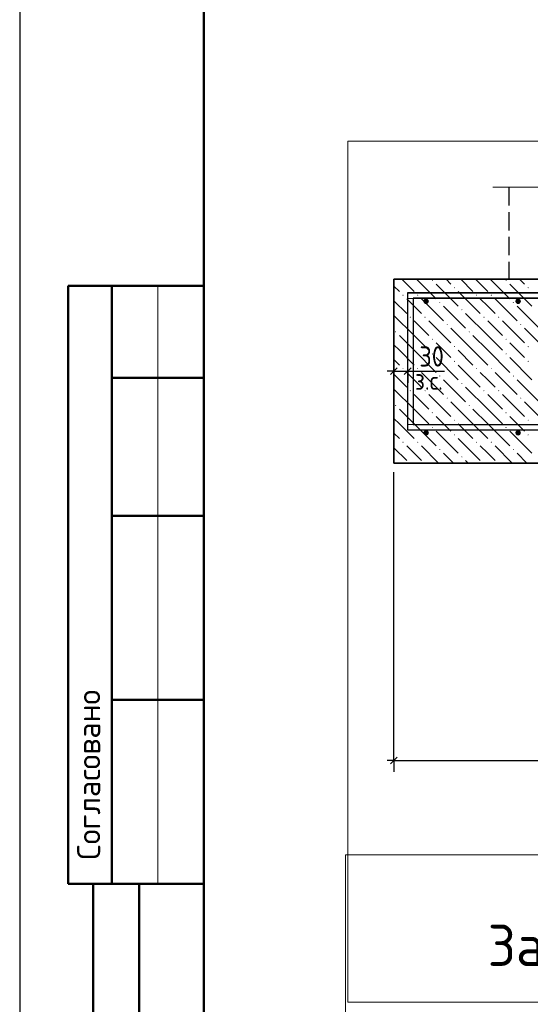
# Model space of a CAD drawing. Header units: millimetres. Extents: x 0 to 42000, y 0 to 29700.
# Tile 2 of 29: x 0 to 5549, y 7688 to 18395. Entities that reach past the tile are written whole.
import ezdxf

# ---------------------------------------------------------------- set-up
doc = ezdxf.new("R2010")
doc.units = ezdxf.units.MM
doc.linetypes.add('______2', pattern=[270, 200, -70])
for name, color, linetype, lineweight in [('Standard', 7, 'Continuous', 25), ('ЖБ Плита Фундамента верхний уровень', 7, 'Continuous', 35), ('ЖБ Стена верхний уровень', 7, 'Continuous', 35), ('Заголовок чертежа', 7, 'Continuous', 25), ('Обрамление П-обр. равн.', 52, 'Continuous', 25), ('Примечания', 7, 'Continuous', 13), ('Фоновоя арматура Х1', 52, 'Continuous', 25)]:
    doc.layers.add(name, color=color, linetype=linetype, lineweight=lineweight)
doc.layers.add('Размерная выноска', color=7, linetype='Continuous')
doc.styles.add('ISOCPEUR', font='txt')

msp = doc.modelspace()

# ---------------------------------------------------------------- hatches: boundary and pattern name
at = {"layer": 'ЖБ Плита Фундамента верхний уровень', "linetype": 'Continuous', "lineweight": 18, "transparency": 33554687}
for points in [[(4479, 15560), (4486, 15567), (4492, 15560), (4486, 15554)], [(5279, 15560), (5286, 15567), (5292, 15560), (5286, 15554)], [(4719, 15480), (4726, 15487), (4732, 15480), (4726, 15474)], [(5519, 15480), (5526, 15487), (5532, 15480), (5526, 15474)], [(4159, 15400), (4166, 15407), (4172, 15400), (4166, 15394)], [(4319, 15400), (4326, 15407), (4332, 15400), (4326, 15394)], [(4559, 15320), (4566, 15327), (4572, 15320), (4566, 15314)], [(4959, 15400), (4966, 15407), (4972, 15400), (4966, 15394)], [(5119, 15400), (5126, 15407), (5132, 15400), (5126, 15394)], [(5359, 15320), (5366, 15327), (5372, 15320), (5366, 15314)], [(4799, 15240), (4806, 15247), (4812, 15240), (4806, 15234)], [(4239, 15160), (4246, 15167), (4252, 15160), (4246, 15154)], [(4399, 15160), (4406, 15167), (4412, 15160), (4406, 15154)], [(5039, 15160), (5046, 15167), (5052, 15160), (5046, 15154)], [(5199, 15160), (5206, 15167), (5212, 15160), (5206, 15154)], [(4079, 15000), (4086, 15007), (4092, 15000), (4086, 14994)], [(4639, 15080), (4646, 15087), (4652, 15080), (4646, 15074)], [(4879, 15000), (4886, 15007), (4892, 15000), (4886, 14994)], [(5439, 15080), (5446, 15087), (5452, 15080), (5446, 15074)], [(4479, 14920), (4486, 14927), (4492, 14920), (4486, 14914)], [(5279, 14920), (5286, 14927), (5292, 14920), (5286, 14914)], [(4719, 14840), (4726, 14847), (4732, 14840), (4726, 14834)], [(5519, 14840), (5526, 14847), (5532, 14840), (5526, 14834)], [(4479, 14760), (4486, 14767), (4492, 14760), (4486, 14754)], [(4719, 14680), (4726, 14687), (4732, 14680), (4726, 14674)], [(5279, 14760), (5286, 14767), (5292, 14760), (5286, 14754)], [(5519, 14680), (5526, 14687), (5532, 14680), (5526, 14674)], [(4159, 14600), (4166, 14607), (4172, 14600), (4166, 14594)], [(4319, 14600), (4326, 14607), (4332, 14600), (4326, 14594)], [(4959, 14600), (4966, 14607), (4972, 14600), (4966, 14594)], [(5119, 14600), (5126, 14607), (5132, 14600), (5126, 14594)], [(4559, 14520), (4566, 14527), (4572, 14520), (4566, 14514)], [(5359, 14520), (5366, 14527), (5372, 14520), (5366, 14514)], [(4239, 14360), (4246, 14367), (4252, 14360), (4246, 14354)], [(4399, 14360), (4406, 14367), (4412, 14360), (4406, 14354)], [(4799, 14440), (4806, 14447), (4812, 14440), (4806, 14434)], [(5039, 14360), (5046, 14367), (5052, 14360), (5046, 14354)], [(5199, 14360), (5206, 14367), (5212, 14360), (5206, 14354)], [(4639, 14280), (4646, 14287), (4652, 14280), (4646, 14274)], [(5439, 14280), (5446, 14287), (5452, 14280), (5446, 14274)], [(4079, 14200), (4086, 14207), (4092, 14200), (4086, 14194)], [(4879, 14200), (4886, 14207), (4892, 14200), (4886, 14194)], [(4479, 14120), (4486, 14127), (4492, 14120), (4486, 14114)], [(4719, 14040), (4726, 14047), (4732, 14040), (4726, 14034)], [(5279, 14120), (5286, 14127), (5292, 14120), (5286, 14114)], [(5519, 14040), (5526, 14047), (5532, 14040), (5526, 14034)], [(4479, 13960), (4486, 13967), (4492, 13960), (4486, 13954)], [(5279, 13960), (5286, 13967), (5292, 13960), (5286, 13954)], [(4719, 13880), (4726, 13887), (4732, 13880), (4726, 13874)], [(5519, 13880), (5526, 13887), (5532, 13880), (5526, 13874)], [(4159, 13800), (4166, 13807), (4172, 13800), (4166, 13794)], [(4319, 13800), (4326, 13807), (4332, 13800), (4326, 13794)], [(4559, 13720), (4566, 13727), (4572, 13720), (4566, 13714)], [(4959, 13800), (4966, 13807), (4972, 13800), (4966, 13794)], [(5119, 13800), (5126, 13807), (5132, 13800), (5126, 13794)], [(5359, 13720), (5366, 13727), (5372, 13720), (5366, 13714)], [(4799, 13640), (4806, 13647), (4812, 13640), (4806, 13634)]]:
    msp.add_hatch(color=7, dxfattribs=at).paths.add_polyline_path(points, flags=16)
at = {"layer": 'Фоновоя арматура Х1', "linetype": 'Continuous', "lineweight": 18, "transparency": 33554687}
for points in [[(4447, 15333), (4444, 15345), (4438, 15354), (4428, 15361), (4417, 15363), (4405, 15361), (4396, 15354), (4389, 15345), (4387, 15333), (4389, 15322), (4396, 15312), (4405, 15305), (4417, 15303), (4428, 15305), (4438, 15312), (4444, 15322)], [(5447, 15333), (5444, 15345), (5438, 15354), (5428, 15361), (5417, 15363), (5405, 15361), (5396, 15354), (5389, 15345), (5387, 15333), (5389, 15322), (5396, 15312), (5405, 15305), (5417, 15303), (5428, 15305), (5438, 15312), (5444, 15322)], [(4447, 13903), (4444, 13914), (4438, 13924), (4428, 13931), (4417, 13933), (4405, 13931), (4396, 13924), (4389, 13914), (4387, 13903), (4389, 13892), (4396, 13882), (4405, 13875), (4417, 13873), (4428, 13875), (4438, 13882), (4444, 13892)], [(5447, 13903), (5444, 13914), (5438, 13924), (5428, 13931), (5417, 13933), (5405, 13931), (5396, 13924), (5389, 13914), (5387, 13903), (5389, 13892), (5396, 13882), (5405, 13875), (5417, 13873), (5428, 13875), (5438, 13882), (5444, 13892)]]:
    msp.add_hatch(color=7, dxfattribs=at).paths.add_polyline_path(points)

# ---------------------------------------------------------------- linework, layer by layer
at = {"layer": 'Standard', "color": 7, "linetype": 'Continuous', "lineweight": 25, "transparency": 33554687}
for p, q in [((2000, 29200), (2000, 1058)), ((4029, 14536), (4104, 14611)), ((4179, 14536), (4254, 14611)), ((4029, 10302), (4104, 10377))]:
    msp.add_line(p, q, dxfattribs=at)
at = {"layer": 'Standard', "color": 7, "linetype": 'Continuous', "lineweight": 50, "transparency": 33554687}
for p, q in [((6, 15500), (0, 15500)), ((2000, 15500), (527, 15500)), ((527, 15500), (527, 9000)), ((527, 15500), (527, 9000)), ((1000, 15500), (1000, 9000)), ((2000, 14500), (1000, 14500)), ((2000, 13000), (1000, 13000)), ((2000, 11000), (1000, 11000)), ((0, 9000), (6, 9000)), ((527, 9000), (2000, 9000)), ((800, 500), (800, 9000)), ((800, 500), (800, 9000)), ((1300, 500), (1300, 9000))]:
    msp.add_line(p, q, dxfattribs=at)
at = {"layer": 'Standard', "color": 7, "linetype": 'Continuous', "lineweight": 13, "transparency": 33554687}
msp.add_line((1500, 15500), (1500, 9000), dxfattribs=at)
at = {"layer": 'Standard', "color": 251, "linetype": 'Continuous', "lineweight": -3, "true_color": 0x656565, "transparency": 33554687}
for p, q in [((4067, 14573), (4067, 14698)), ((4217, 14573), (4217, 14698)), ((4067, 14573), (4067, 14448)), ((4217, 14573), (4217, 14448)), ((4067, 10340), (4067, 13473)), ((4067, 10340), (4067, 10465)), ((4067, 10340), (4067, 10215))]:
    msp.add_line(p, q, dxfattribs=at)
at = {"layer": 'Standard', "color": 7, "linetype": 'Continuous', "lineweight": -3, "transparency": 33554687}
for p, q in [((4067, 14573), (3992, 14573)), ((4067, 14573), (4217, 14573)), ((4217, 14573), (4292, 14573)), ((4067, 10340), (3992, 10340)), ((4067, 10340), (8817, 10340))]:
    msp.add_line(p, q, dxfattribs=at)
at = {"layer": 'Standard', "color": 7, "linetype": 'Continuous', "lineweight": 25, "transparency": 33554687}
msp.add_lwpolyline([(0, 0), (42000, 0), (42000, 29700), (0, 29700), (0, 0)], close=True, dxfattribs=at)
at = {"layer": 'Standard', "color": 7, "linetype": 'Continuous', "lineweight": 50, "transparency": 33554687}
msp.add_lwpolyline([(2000, 29200), (41500, 29200), (41500, 500), (2000, 500), (2000, 29200)], close=True, dxfattribs=at)
at = {"layer": 'Standard', "color": 7, "linetype": 'Continuous', "lineweight": 13, "transparency": 33554687}
for points in [[(41500, 29200), (2000, 29200), (2000, 6000), (41500, 6000), (41500, 29200)], [(12662, 9312), (3540, 9312), (3540, 2840), (12662, 2840), (12662, 9312)]]:
    msp.add_lwpolyline(points, dxfattribs=at)
at = {"layer": 'Standard', "color": 254, "linetype": 'Continuous', "lineweight": 18, "true_color": 0xc4c4ff, "transparency": 33554687}
msp.add_lwpolyline([(3567, 7711), (23033, 7711), (23033, 17073), (3567, 17073), (3567, 7711)], dxfattribs=at)
at = {"layer": 'ЖБ Плита Фундамента верхний уровень', "color": 7, "linetype": 'Continuous', "lineweight": 35, "transparency": 33554687}
for p, q in [((4067, 15573), (4067, 13573)), ((5317, 15573), (4067, 15573)), ((6567, 15573), (5317, 15573)), ((4067, 13573), (8817, 13573))]:
    msp.add_line(p, q, dxfattribs=at)
at = {"layer": 'ЖБ Плита Фундамента верхний уровень', "color": 254, "linetype": 'Continuous', "lineweight": 18, "transparency": 33554687}
for p, q in [((4153, 15573), (4286, 15440)), ((4313, 15573), (4526, 15360)), ((4686, 15520), (4633, 15573)), ((4793, 15573), (4926, 15440)), ((4953, 15573), (5086, 15440)), ((5113, 15573), (5326, 15360)), ((5486, 15520), (5433, 15573)), ((4067, 15499), (4126, 15440)), ((4526, 15520), (4766, 15280)), ((4766, 15440), (5006, 15200)), ((5326, 15520), (5566, 15280)), ((4067, 15339), (4206, 15200)), ((4286, 15280), (4206, 15360)), ((4366, 15360), (4606, 15120)), ((5086, 15280), (5006, 15360)), ((5166, 15360), (5406, 15120)), ((4366, 15200), (4286, 15280)), ((4606, 15280), (4846, 15040)), ((5166, 15200), (5086, 15280)), ((5406, 15280), (5646, 15040)), ((4286, 14960), (4067, 15179)), ((4286, 15120), (4446, 14960)), ((4446, 15120), (4686, 14880)), ((5086, 14960), (4846, 15200)), ((5086, 15120), (5246, 14960)), ((5246, 15120), (5486, 14880)), ((4926, 14800), (4686, 15040)), ((5726, 14800), (5486, 15040)), ((4126, 14960), (4286, 14800)), ((4286, 14960), (4446, 14800)), ((4926, 14960), (5086, 14800)), ((5086, 14960), (5246, 14800)), ((4126, 14800), (4067, 14859)), ((4126, 14800), (4286, 14640)), ((4286, 14800), (4526, 14560)), ((4606, 14800), (4526, 14880)), ((4686, 14720), (4606, 14800)), ((4766, 14800), (4926, 14640)), ((4926, 14800), (5086, 14640)), ((5086, 14800), (5326, 14560)), ((5406, 14800), (5326, 14880)), ((5486, 14720), (5406, 14800)), ((4067, 14699), (4126, 14640)), ((4526, 14720), (4766, 14480)), ((5326, 14720), (5566, 14480)), ((4766, 14640), (5006, 14400)), ((4067, 14539), (4206, 14400)), ((4286, 14480), (4206, 14560)), ((4366, 14400), (4286, 14480)), ((4366, 14560), (4606, 14320)), ((4606, 14480), (4846, 14240)), ((5086, 14480), (5006, 14560)), ((5166, 14400), (5086, 14480)), ((5166, 14560), (5406, 14320)), ((5406, 14480), (5646, 14240)), ((4286, 14160), (4067, 14379)), ((5086, 14160), (4846, 14400)), ((4286, 14320), (4446, 14160)), ((4446, 14320), (4686, 14080)), ((4926, 14000), (4686, 14240)), ((5086, 14320), (5246, 14160)), ((5246, 14320), (5486, 14080)), ((5726, 14000), (5486, 14240)), ((4126, 14160), (4286, 14000)), ((4286, 14160), (4446, 14000)), ((4926, 14160), (5086, 14000)), ((5086, 14160), (5246, 14000)), ((4126, 14000), (4067, 14059)), ((4606, 14000), (4526, 14080)), ((5406, 14000), (5326, 14080)), ((4126, 14000), (4286, 13840)), ((4286, 14000), (4526, 13760)), ((4526, 13920), (4766, 13680)), ((4686, 13920), (4606, 14000)), ((4766, 14000), (4926, 13840)), ((4926, 14000), (5086, 13840)), ((5086, 14000), (5326, 13760)), ((5326, 13920), (5566, 13680)), ((5486, 13920), (5406, 14000)), ((4067, 13899), (4126, 13840)), ((4766, 13840), (5006, 13600)), ((4067, 13739), (4206, 13600)), ((4286, 13680), (4206, 13760)), ((4366, 13760), (4553, 13573)), ((5086, 13680), (5006, 13760)), ((5166, 13760), (5353, 13573)), ((4366, 13600), (4286, 13680)), ((4606, 13680), (4713, 13573)), ((4873, 13573), (4846, 13600)), ((5166, 13600), (5086, 13680)), ((5406, 13680), (5513, 13573)), ((4073, 13573), (4067, 13579))]:
    msp.add_line(p, q, dxfattribs=at)
at = {"layer": 'ЖБ Стена верхний уровень', "color": 253, "linetype": '______2', "lineweight": 25, "true_color": 0xa0a0a0, "transparency": 33554687}
for p, q in [((5317, 16573), (5317, 15573)), ((5317, 15573), (6567, 15573))]:
    msp.add_line(p, q, dxfattribs=at)
at = {"layer": 'Обрамление П-обр. равн.', "color": 38, "linetype": 'Continuous', "lineweight": 25, "true_color": 0x5f1e0f, "transparency": 33554687}
msp.add_lwpolyline([(7277, 15368), (4277, 15368), (4277, 13993), (7277, 13993), (7277, 13933), (4217, 13933), (4217, 15428), (7277, 15428), (7277, 15368)], dxfattribs=at)
msp.add_lwpolyline([(7277, 15368), (4277, 15368), (4277, 13993), (7277, 13993), (7277, 13933), (4217, 13933), (4217, 15428), (7277, 15428), (7277, 15368)], dxfattribs=at)
at = {"layer": 'Примечания', "color": 7, "linetype": 'Continuous', "lineweight": 13, "transparency": 33554687}
msp.add_line((5142, 16573), (5894, 16573), dxfattribs=at)
at = {"layer": 'Размерная выноска', "color": 7, "linetype": 'Continuous', "lineweight": -3, "transparency": 33554687}
msp.add_line((4217, 14573), (4617, 14573), dxfattribs=at)
at = {"layer": 'Фоновоя арматура Х1', "color": 251, "linetype": 'Continuous', "lineweight": 18, "true_color": 0x656565, "transparency": 33554687}
for points in [[(12417, 15363), (4217, 15363), (4217, 15423), (12417, 15423), (12417, 15363)], [(12417, 15363), (4217, 15363), (4217, 15423), (12417, 15423), (12417, 15363)], [(12417, 13933), (4217, 13933), (4217, 13993), (12417, 13993), (12417, 13933)], [(12417, 13933), (4217, 13933), (4217, 13993), (12417, 13993), (12417, 13933)]]:
    msp.add_lwpolyline(points, dxfattribs=at)

# ---------------------------------------------------------------- texts
at = {"layer": 'Standard', "color": 7, "linetype": 'Continuous', "lineweight": 25, "transparency": 33554687, "insert": (4344, 14623), "char_height": 220, "width": 403.92, "attachment_point": 7, "style": 'ISOCPEUR'}
msp.add_mtext('\\W0.87;30', dxfattribs=at)
at = {"layer": 'Standard', "color": 7, "linetype": 'Continuous', "lineweight": 18, "transparency": 33554687, "insert": (4296, 14370), "char_height": 200, "width": 459.94, "attachment_point": 7, "style": 'ISOCPEUR'}
msp.add_mtext('\\W0.90;з.с.', dxfattribs=at)
at = {"layer": 'Standard', "color": 7, "linetype": 'Continuous', "lineweight": 50, "transparency": 33554687, "insert": (875, 9261), "char_height": 250, "width": 2071.88, "attachment_point": 7, "rotation": 90, "style": 'ISOCPEUR'}
msp.add_mtext('\\A1;{\\fISOCPEUR|i0|b0;\\H250.000000;\\W1.000000;\\C7;Согласовано}\\P', dxfattribs=at)
at = {"layer": 'Заголовок чертежа', "color": 7, "linetype": 'Continuous', "lineweight": 50, "transparency": 33554687, "insert": (5086, 8033), "char_height": 450, "width": 6650.25, "attachment_point": 7, "style": 'ISOCPEUR'}
msp.add_mtext('\\W0.97;Закладная деталь Зд1', dxfattribs=at)

doc.saveas('drawing.dxf')
